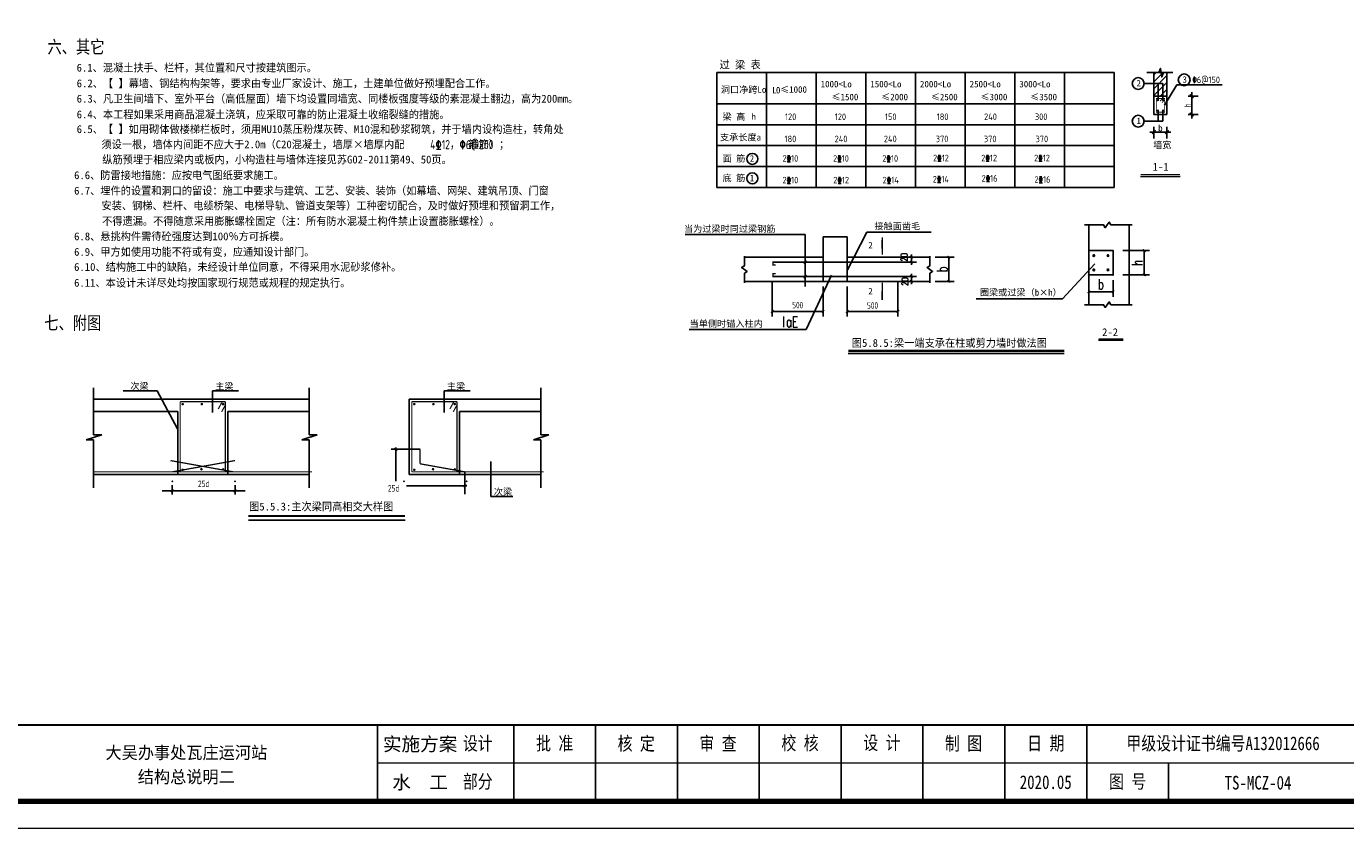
# Model space of a CAD drawing. Extents: x -312340 to 313322, y -38051 to 526488.
# Tile 3 of 11: x -219723 to -181810, y 136570 to 159638. Entities that reach past the tile are written whole.
import ezdxf
from ezdxf.enums import TextEntityAlignment as Align

# ---------------------------------------------------------------- set-up
doc = ezdxf.new("R2010")
doc.units = 0
doc.header["$LTSCALE"] = 1000
doc.header["$MEASUREMENT"] = 0
doc.layers.get('0').update_dxf_attribs({"linetype": 'CONTINUOUS'})
doc.layers.add('TQTC', color=3, linetype='CONTINUOUS')
doc.styles.add('-黑体', font='simhei.ttf', dxfattribs={"width": 0.8})
doc.styles.add('hztxt', font='txt', dxfattribs={"width": 0.7, "height": 10, "bigfont": 'hztxt.shx'})
doc.styles.add('ST', font='txt', dxfattribs={"height": 350})
doc.styles.add('TSSD_Rein', font='Tssdeng.shx', dxfattribs={"width": 0.7, "bigfont": 'hztxt.shx'})
doc.styles.add('图框', font='仿宋_GB2312.TTF', dxfattribs={"width": 0.8, "height": 4})
doc.styles.add('宋体', font='txt', dxfattribs={"width": 0.8, "height": 3.5})

# ---------------------------------------------------------------- blocks, each defined once
blk = doc.blocks.new('_ArchTick')
at = {"color": 0, "linetype": 'ByBlock', "const_width": 0.4}
blk.add_lwpolyline([(-0.5, -0.5), (0.5, 0.5)], dxfattribs=at)
blk = doc.blocks.new('_dimx')
blk.add_line((-150, 0), (150, 0))
at = {"const_width": 50}
blk.add_lwpolyline([(-70, -70), (70, 70)], dxfattribs=at)
blk = doc.blocks.new('tk')
for p, q in [((235, 19), (235, 5)), ((260, 19), (260, 5)), ((275, 19), (275, 5)), ((290, 19), (290, 5)), ((305, 19), (305, 5)), ((320, 19), (320, 5)), ((335, 19), (335, 5)), ((350, 19), (350, 5)), ((365, 19), (365, 5)), ((380, 12), (380, 5))]:
    blk.add_line(p, q)
at = {"lineweight": 0}
for p, q in [((415, 12), (235, 12)), ((420, 0), (0, 0))]:
    blk.add_line(p, q, dxfattribs=at)
at = {"lineweight": 0, "const_width": 1}
blk.add_lwpolyline([(25, 292), (415, 292), (415, 5), (25, 5)], close=True, dxfattribs=at)
at = {"lineweight": 0, "const_width": 0.4}
blk.add_lwpolyline([(415, 19), (25, 19)], dxfattribs=at)
at = {"style": '图框'}
for s, p in [('实施方案', (242.83, 15.5)), ('水  工', (242.83, 8.5))]:
    blk.add_text(s, height=2.5, dxfattribs=at).set_placement(p, align=Align.MIDDLE_CENTER)
at = {"char_height": 2.5, "attachment_point": 5, "style": '图框'}
for s, insert in [('设计', (253.4, 15.5)), ('批 准', (267.5, 15.5)), ('核 定', (282.44, 15.47)), ('审 查', (297.43, 15.47)), ('校 核', (312.47, 15.54)), ('设 计', (327.47, 15.59)), ('制 图', (342.42, 15.48)), ('日 期', (357.5, 15.5)), ('甲级设计证书编号A132012666', (390, 15.5)), ('部分', (253.4, 8.5)), ('2020.05', (357.5, 8.5)), ('图 号', (372.5, 8.5))]:
    blk.add_mtext(s, dxfattribs=dict(at, insert=insert))

msp = doc.modelspace()

# ---------------------------------------------------------------- hatches: boundary and pattern name
h = msp.add_hatch()
h.set_pattern_fill('ANSI31', color=256, scale=1126.955325, style=0)
h.set_pattern_definition([(45, (-274241.27, 152205.69), (-99.60972, 99.60972), [])])
h.paths.add_polyline_path([(-187320.2, 157630.5), (-186944.6, 157630.5), (-186944.6, 158306.7), (-187320.2, 158306.7)])

# ---------------------------------------------------------------- linework, layer by layer
for p, q in [((-199882.1, 158312.3), (-199882.1, 155006.6)), ((-199882.1, 158312.3), (-188462.2, 158312.3)), ((-198454.6, 158312.3), (-198454.6, 155006.6)), ((-197027.1, 158312.3), (-197027.1, 155006.6)), ((-195599.6, 158312.3), (-195599.6, 155006.6)), ((-194172.1, 158312.3), (-194172.1, 155006.6)), ((-192744.7, 158312.3), (-192744.7, 155006.6)), ((-191317.2, 158312.3), (-191317.2, 155006.6)), ((-189889.7, 158312.3), (-189889.7, 155006.6)), ((-189889.7, 158312.3), (-189889.7, 155006.6)), ((-188462.2, 158312.3), (-188462.2, 155006.6)), ((-188462.2, 158312.3), (-188462.2, 155006.6)), ((-187320.2, 157104.6), (-187320.2, 158306.7)), ((-187320.2, 158306.7), (-186944.6, 158306.7)), ((-186944.6, 157104.6), (-186944.6, 158306.7)), ((-187602.5, 157994), (-187063.8, 157994)), ((-187201.4, 157507.7), (-187201.4, 157994)), ((-187063.8, 157507.7), (-187063.8, 157994)), ((-187019.7, 157367.6), (-186660.9, 157953.7)), ((-186660.9, 157953.7), (-185361, 157953.7)), ((-199882.1, 157410.7), (-188462.2, 157410.7)), ((-187320.2, 157630.5), (-186944.6, 157630.5)), ((-186331, 157630.5), (-186045.3, 157630.5)), ((-186233.2, 157105.4), (-186233.2, 157629.8)), ((-187320.2, 157104.6), (-186944.6, 157104.6)), ((-187201.4, 157225.2), (-187201.4, 156911)), ((-187063.8, 157225.2), (-187063.8, 156911)), ((-186331, 157104.6), (-186045.3, 157104.6)), ((-199882.1, 156809.7), (-188462.2, 156809.7)), ((-187063.8, 156911), (-187602.5, 156911)), ((-187320.2, 156751.6), (-187320.2, 156409.7)), ((-187319.5, 156597.5), (-186945.3, 156597.5)), ((-186944.6, 156751.6), (-186944.6, 156409.7)), ((-199882.1, 156208.6), (-188462.2, 156208.6)), ((-199882.1, 155607.6), (-188462.2, 155607.6)), ((-187701.2, 155320), (-186565.2, 155320)), ((-199882.1, 155006.6), (-188462.2, 155006.6)), ((-189191, 153929.2), (-189191, 151635.8)), ((-188034.5, 153929.2), (-188034.5, 151635.8)), ((-197341.4, 153652), (-200788.8, 153652)), ((-197341.4, 152157.1), (-197341.4, 153652)), ((-196826.4, 153588.8), (-196826.4, 152305)), ((-196826.4, 153588.8), (-196134.7, 153588.8)), ((-196134.7, 153588.8), (-196134.7, 152305)), ((-196129.5, 152633.4), (-195566, 153723.1)), ((-195566, 153723.1), (-193717.3, 153723.1)), ((-189191, 153190.2), (-188493.4, 153190.2)), ((-188493.4, 153190.2), (-188493.4, 152492.6)), ((-188210.5, 153190.2), (-187445.9, 153190.2)), ((-187596.1, 153190.2), (-187596.1, 152492.6)), ((-199088.6, 153002.6), (-196826.4, 153002.6)), ((-196134.7, 153002.6), (-193759.2, 153002.6)), ((-194690.6, 153002.6), (-194140.6, 153002.6)), ((-194690.6, 152858.5), (-194140.6, 152858.5)), ((-194290.8, 153002.6), (-194290.8, 153077.7)), ((-194290.8, 153002.6), (-194290.8, 152858.5)), ((-194290.8, 152858.5), (-194290.8, 152783.4)), ((-193608.9, 153002.6), (-193062.4, 153002.6)), ((-193212.7, 153002.6), (-193212.7, 152305)), ((-189022, 152808.1), (-189948.2, 151807.2)), ((-196580.8, 152488.4), (-197309.1, 150920)), ((-194690.6, 152443.4), (-194140.6, 152443.4)), ((-194290.8, 152443.4), (-194290.8, 152518.5)), ((-194290.8, 152443.4), (-194290.8, 152305)), ((-189191, 152492.6), (-188493.4, 152492.6)), ((-188210.5, 152492.6), (-187445.9, 152492.6)), ((-199088.6, 152305), (-193759.2, 152305)), ((-198285.6, 152309.8), (-198285.6, 151292.3)), ((-196826.4, 152154.7), (-196826.4, 151292.3)), ((-196134.7, 152154.7), (-196134.7, 151292.3)), ((-194690.6, 152305), (-194140.6, 152305)), ((-194675.5, 152309.8), (-194675.5, 151292.3)), ((-194290.8, 152305), (-194290.8, 152229.9)), ((-193608.9, 152305), (-193062.4, 152305)), ((-189191, 152342.3), (-189191, 151857)), ((-188493.4, 152342.3), (-188493.4, 151857)), ((-189948.2, 151807.2), (-192428.2, 151807.2)), ((-189191, 152007.2), (-188493.4, 152007.2)), ((-198285.6, 151442.5), (-196826.4, 151442.5)), ((-194675.5, 151442.5), (-196134.7, 151442.5)), ((-197309.1, 150920), (-200676.3, 150919.9)), ((-188911.4, 150617.2), (-188200.2, 150617.2)), ((-188911.4, 150617.2), (-188200.2, 150617.2)), ((-188911.4, 150617.2), (-188200.2, 150617.2)), ((-196102.6, 150234.8), (-189894.5, 150234.8)), ((-217794.9, 149246.9), (-217794.9, 147892.5)), ((-215965, 149155.7), (-216940.3, 149155.7)), ((-215379.8, 148068.1), (-215965, 149155.7)), ((-214372, 148538.9), (-214372, 149155.7)), ((-214372, 149155.7), (-213624.2, 149155.7)), ((-211599.4, 149246.9), (-211599.4, 147892.5)), ((-207715.3, 148538.9), (-207715.3, 149155.7)), ((-207715.3, 149155.7), (-206967.6, 149155.7)), ((-204942.7, 149246.9), (-204942.7, 147892.5)), ((-217794.9, 148920.4), (-211599.4, 148920.4)), ((-208718.6, 148920.4), (-208718.6, 146756.6)), ((-208718.6, 148920.4), (-204942.7, 148920.4)), ((-217794.9, 148559.8), (-215375.3, 148559.8)), ((-215375.3, 148559.8), (-215375.3, 146756.6)), ((-213932.8, 148559.8), (-213932.8, 146756.6)), ((-213932.8, 148559.8), (-211599.4, 148559.8)), ((-207276.1, 148559.8), (-207276.1, 146756.6)), ((-207276.1, 148559.8), (-204942.7, 148559.8)), ((-217559.3, 147892.5), (-218002.3, 147745)), ((-217794.9, 147892.5), (-217559.3, 147892.5)), ((-211363.8, 147892.5), (-211806.8, 147745)), ((-211599.4, 147892.5), (-211363.8, 147892.5)), ((-204707.1, 147892.5), (-205150.1, 147745)), ((-204942.7, 147892.5), (-204707.1, 147892.5)), ((-218002.3, 147745), (-217794.9, 147745)), ((-217794.9, 147745), (-217794.9, 146373.9)), ((-211806.8, 147745), (-211599.4, 147745)), ((-211599.4, 147745), (-211599.4, 146373.9)), ((-209105.6, 147524.5), (-209105.6, 146559.2)), ((-205150.1, 147745), (-204942.7, 147745)), ((-204942.7, 147745), (-204942.7, 146373.9)), ((-208408.1, 147479.4), (-209243.7, 147479.4)), ((-206371.9, 146123.8), (-206371.9, 147122.8)), ((-217794.9, 146756.6), (-211599.4, 146756.6)), ((-208718.6, 146756.6), (-204942.7, 146756.6)), ((-207120.5, 146828.8), (-207120.5, 146186.3)), ((-215530.9, 146444.6), (-215530.9, 146173.3)), ((-213726.4, 146444.6), (-213726.4, 146173.3)), ((-208803.9, 146426.4), (-207065, 146426.4)), ((-207120.5, 146588.5), (-207120.5, 146317.1)), ((-215819.4, 146282.5), (-213437.9, 146282.5)), ((-206371.9, 146123.8), (-205745.6, 146123.8)), ((-213340.8, 145439.1), (-208842, 145439.1))]:
    msp.add_line(p, q)
for points in [[(-186773.2, 158306.7), (-187048.4, 158306.7), (-187095.9, 158186.3), (-187130.8, 158428.9), (-187173.7, 158306.7), (-187525.3, 158306.7)], [(-187941, 153929.2), (-188553.8, 153929.2), (-188601, 154008.8), (-188658.6, 153929.2), (-188716.2, 153849.5), (-188763.4, 153929.2), (-189311, 153929.2)], [(-195124.3, 153250.6), (-195124.3, 153494.5)], [(-199088.6, 152263.3), (-199088.6, 152541.1), (-199009, 152588.3), (-199088.6, 152645.9), (-199168.3, 152703.5), (-199088.6, 152750.7), (-199088.6, 153025.6)], [(-198268.9, 152858.5), (-194692.2, 152858.5)], [(-197299.4, 152900.6), (-197383.5, 152816.5)], [(-193759.2, 152263.3), (-193759.2, 152541.1), (-193679.5, 152588.3), (-193759.2, 152645.9), (-193838.8, 152703.5), (-193759.2, 152750.7), (-193759.2, 153025.6)], [(-198268.9, 152443.4), (-194692.2, 152443.4)], [(-197299.4, 152485.5), (-197383.5, 152401.3)], [(-195124.3, 152016.3), (-195124.3, 151772.4)], [(-187941, 151635.8), (-188553.8, 151635.8), (-188601, 151715.5), (-188658.6, 151635.8), (-188716.2, 151556.2), (-188763.4, 151635.8), (-189311, 151635.8)]]:
    msp.add_lwpolyline(points)
at = {"const_width": 22.5}
msp.add_lwpolyline([(-187252.6, 157172.2), (-187252.6, 157562.9), (-187012.2, 157562.9), (-187012.2, 157172.2)], close=True, dxfattribs=at)
for points, const_width in [([(-187224, 157515.2, 1), (-187193.9, 157515.2, 1)], 30.1), ([(-187071.3, 157515.2, 1), (-187041.3, 157515.2, 1)], 30.1), ([(-187224, 157217.7, 1), (-187193.9, 157217.7, 1)], 30.1), ([(-187071.3, 157217.7, 1), (-187041.3, 157217.7, 1)], 30.1), ([(-189061.5, 153056.8, 1), (-189025.5, 153056.8, 1)], 36.1), ([(-188660.4, 153056.8, 1), (-188624.4, 153056.8, 1)], 36.1), ([(-189065.3, 152640.2, 1), (-189029.2, 152640.2, 1)], 36.1), ([(-188660.4, 152635, 1), (-188624.4, 152635, 1)], 36.1), ([(-215249.9, 148776.1, 1), (-215213.9, 148776.1, 1)], 36.1), ([(-214700.8, 148776.1, 1), (-214664.7, 148776.1, 1)], 36.1), ([(-214086, 148776.1, 1), (-214050, 148776.1, 1)], 36.1), ([(-208593.3, 148776.1, 1), (-208557.2, 148776.1, 1)], 36.1), ([(-208044.1, 148776.1, 1), (-208008.1, 148776.1, 1)], 36.1), ([(-207429.4, 148776.1, 1), (-207393.3, 148776.1, 1)], 36.1), ([(-215249.9, 146888.7, 1), (-215213.9, 146888.7, 1)], 36.1), ([(-214711.1, 146903.5, 1), (-214675, 146903.5, 1)], 36.1), ([(-214086, 146899, 1), (-214050, 146899, 1)], 36.1), ([(-208593.3, 146888.7, 1), (-208557.2, 146888.7, 1)], 36.1), ([(-208054.4, 146903.5, 1), (-208018.3, 146903.5, 1)], 36.1), ([(-207429.4, 146899, 1), (-207393.3, 146899, 1)], 36.1)]:
    msp.add_lwpolyline(points, format="xyb", close=True, dxfattribs=dict(const_width=const_width))
for points, const_width in [([(-187143.5, 157488.1), (-187063.8, 157567.8)], 22.5), ([(-187087.8, 157440.2), (-187008.1, 157519.9)], 22.5), ([(-187701.2, 155381.2), (-186565.2, 155381.2)], 30.1), ([(-195124.3, 153076.8), (-195124.3, 153573.9)], 37.6), ([(-194696.9, 152860.8), (-198268.9, 152858.5), (-198268.9, 152774.1), (-198191.3, 152774.1)], 37.6), ([(-194696.9, 152441.6), (-198268.9, 152443.8), (-198268.9, 152528.2), (-198191.3, 152528.2)], 37.6), ([(-195124.3, 151772.4), (-195124.3, 152269.5)], 37.6), ([(-188911.7, 150656.4), (-188200.3, 150656.4)], 30.1), ([(-196102.6, 150307.5), (-189894.5, 150307.5)], 62.5), ([(-215303.2, 148848.3), (-215303.2, 146828.8)], 36.1), ([(-215303.2, 148848.3), (-214004.9, 148848.3)], 36.1), ([(-214098.3, 148837.4), (-214210.7, 148633.4)], 32.5), ([(-213999.6, 148759.9), (-214112, 148555.9)], 32.5), ([(-214004.9, 148848.3), (-214004.9, 146828.8)], 36.1), ([(-208646.5, 148848.3), (-208646.5, 146828.8)], 36.1), ([(-208646.5, 148848.3), (-207348.2, 148848.3)], 36.1), ([(-207441.7, 148837.4), (-207554.1, 148633.4)], 32.5), ([(-207342.9, 148759.9), (-207455.3, 148555.9)], 32.5), ([(-207348.2, 148848.3), (-207348.2, 146828.8)], 36.1), ([(-208408.1, 147060.1), (-208408.1, 147479.4)], 36.1), ([(-213777.1, 146828.8), (-215581.7, 147153)], 36.1), ([(-215530.9, 146828.8), (-213726.4, 147153)], 36.1), ([(-217794.9, 146828.8), (-215303.2, 146828.8)], 36.1), ([(-215303.2, 146828.8), (-214004.9, 146828.8)], 36.1), ([(-211513.1, 146828.8), (-214004.9, 146828.8)], 36.1), ([(-208646.5, 146828.8), (-207348.2, 146828.8)], 36.1), ([(-207120.5, 146828.8), (-208408.1, 147060.1)], 36.1), ([(-204856.5, 146828.8), (-207348.2, 146828.8)], 36.1), ([(-213340.8, 145561.3), (-208842, 145561.3)], 62.5)]:
    msp.add_lwpolyline(points, dxfattribs=dict(const_width=const_width))
for points in [[(-189071, 153046.1, 1), (-189022.9, 153046.1, 1)], [(-188613.5, 153046.1, -1), (-188661.5, 153046.1, -1)], [(-189071, 152636.7, -1), (-189022.9, 152636.7, -1)], [(-188613.5, 152636.7, 1), (-188661.5, 152636.7, 1)]]:
    msp.add_lwpolyline(points, format="xyb", close=True)
for centre, radius in [((-187771.5, 157994), 169), ((-186448.9, 158100.6), 169), ((-187771.5, 156911), 169), ((-198861.5, 155828.3), 157.8), ((-198861.5, 155267.3), 157.8)]:
    msp.add_circle(centre, radius)
for p in [(-188493.4, 153190.2), (-194290.8, 152858.5), (-193759.2, 153002.6), (-189191, 152492.6), (-188493.4, 152492.6), (-188493.4, 152492.6), (-187596.1, 152492.6), (-196826.4, 152305), (-196134.7, 152305), (-194290.8, 152305), (-193759.2, 152305), (-193212.7, 152305), (-188493.4, 152007.2), (-196826.4, 151442.5), (-196134.7, 151442.5), (-215530.9, 146553.9), (-213726.4, 146553.9), (-208874.2, 146553.9), (-207069.7, 146553.9), (-213726.4, 146282.5)]:
    msp.add_point(p)

# ---------------------------------------------------------------- block references
for name, p, xscale, yscale, zscale in [('tk', (-246483.7, 136570.4), 156.8000000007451, 156.7999999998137, 156.8000000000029), ('_dimx', (-186944.6, 156597.5), 0.7513035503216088, 0.7513035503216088, 0.7513035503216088), ('_ArchTick', (-188493.4, 152007.2), 75.13035501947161, 75.13035501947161, 75.13035501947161), ('_ArchTick', (-196826.4, 151442.5), 75.13035501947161, 75.13035501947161, 75.13035501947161), ('_ArchTick', (-194675.5, 151442.5), 75.13035501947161, 75.13035501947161, 75.13035501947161)]:
    msp.add_blockref(name, p, dxfattribs=dict(xscale=xscale, yscale=yscale, zscale=zscale))
for name, p, xscale, yscale, zscale, rotation in [('_dimx', (-186233.2, 157630.5), 0.7513035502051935, 0.7513035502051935, 0.7513035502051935, 90), ('_dimx', (-186233.2, 157104.6), 0.7513035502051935, 0.7513035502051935, 0.7513035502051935, 270), ('_dimx', (-187320.2, 156597.5), 0.7513035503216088, 0.7513035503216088, 0.7513035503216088, 180), ('_ArchTick', (-187596.1, 153190.2), 75.13035501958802, 75.13035501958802, 75.13035501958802, 90), ('_ArchTick', (-197341.4, 152858.5), 75.13035501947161, 75.13035501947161, 75.13035501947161, 180), ('_ArchTick', (-194290.8, 153002.6), 75.13035501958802, 75.13035501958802, 75.13035501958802, 270), ('_ArchTick', (-194290.8, 152858.5), 75.13035501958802, 75.13035501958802, 75.13035501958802, 90), ('_ArchTick', (-193212.7, 153002.6), 75.13035501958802, 75.13035501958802, 75.13035501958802, 90), ('_ArchTick', (-197341.4, 152443.4), 75.13035501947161, 75.13035501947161, 75.13035501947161, 180), ('_ArchTick', (-194290.8, 152443.4), 75.13035501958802, 75.13035501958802, 75.13035501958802, 270), ('_ArchTick', (-187596.1, 152492.6), 75.13035501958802, 75.13035501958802, 75.13035501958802, 270), ('_ArchTick', (-194290.8, 152305), 75.13035501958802, 75.13035501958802, 75.13035501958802, 90), ('_ArchTick', (-193212.7, 152305), 75.13035501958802, 75.13035501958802, 75.13035501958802, 270), ('_ArchTick', (-189191, 152007.2), 75.13035501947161, 75.13035501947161, 75.13035501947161, 180), ('_ArchTick', (-198285.6, 151442.5), 75.13035501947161, 75.13035501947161, 75.13035501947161, 180), ('_ArchTick', (-196134.7, 151442.5), 75.13035501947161, 75.13035501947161, 75.13035501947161, 180), ('_ArchTick', (-209105.6, 147479.4), 75.13035501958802, 75.13035501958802, 75.13035501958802, 90), ('_ArchTick', (-207120.5, 146426.4), 75.13035501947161, 75.13035501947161, 75.13035501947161, 180), ('_ArchTick', (-215530.9, 146282.5), 75.13035501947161, 75.13035501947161, 75.13035501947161, 180), ('_ArchTick', (-213726.4, 146282.5), 75.13035501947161, 75.13035501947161, 75.13035501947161, 180)]:
    msp.add_blockref(name, p, dxfattribs=dict(xscale=xscale, yscale=yscale, zscale=zscale, rotation=rotation))

# ---------------------------------------------------------------- texts
for s, height, style, width, p in [('六、其它', 375.65, '-黑体', 0.8, (-219118, 158860.4)), ('180', 187.83, 'TSSD_Rein', 0.8, (-197933.8, 156307.3)), ('240', 187.83, 'TSSD_Rein', 0.8, (-196494.8, 156307.3)), ('240', 187.83, 'TSSD_Rein', 0.8, (-195080.1, 156307.3)), ('370', 187.83, 'TSSD_Rein', 0.8, (-193588.7, 156307.3)), ('370', 187.83, 'TSSD_Rein', 0.8, (-192206.3, 156307.3)), ('370', 187.83, 'TSSD_Rein', 0.8, (-190721.3, 156307.3)), ('2%%13210', 187.83, 'TSSD_Rein', 0.8, (-197992.8, 155746.2)), ('2%%13210', 187.83, 'TSSD_Rein', 0.8, (-196539.3, 155746.2)), ('2%%13210', 187.83, 'TSSD_Rein', 0.8, (-195123.6, 155746.2)), ('2%%13212', 187.83, 'TSSD_Rein', 0.8, (-193666.1, 155758.5)), ('2%%13212', 187.83, 'TSSD_Rein', 0.8, (-192280.6, 155758.5)), ('2%%13212', 187.83, 'TSSD_Rein', 0.8, (-190762.1, 155758.5)), ('2%%13210', 187.83, 'TSSD_Rein', 0.8, (-197992.8, 155124.4)), ('2%%13212', 187.83, 'TSSD_Rein', 0.8, (-196534.3, 155124.4)), ('2%%13214', 187.83, 'TSSD_Rein', 0.8, (-195115.4, 155124.4)), ('2%%13214', 187.83, 'TSSD_Rein', 0.8, (-193674.7, 155148.4)), ('2%%13216', 187.83, 'TSSD_Rein', 0.8, (-192273.4, 155172.5)), ('2%%13216', 187.83, 'TSSD_Rein', 0.8, (-190752.6, 155142.4)), ('七、附图', 375.65, '-黑体', 0.8, (-219210.3, 150922.7)), ('l', 300.5, 'hztxt', 0.7, (-198001.7, 150993.2)), ('aE', 300.52, 'hztxt', 0.7, (-197890.6, 150990.6))]:
    msp.add_text(s, height=height, dxfattribs=dict(style=style, width=width)).set_placement(p)
at = {"style": 'ST'}
for s, height, p in [('6.1、混凝土扶手、栏杆，其位置和尺寸按建筑图示。', 225.391, (-218279.2, 158336.6)), ('过 梁 表', 225.39, (-199803, 158422.5)), ('6.2、【 】幕墙、钢结构构架等，要求由专业厂家设计、施工，土建单位做好预埋配合工作。', 225.391, (-218276.6, 157886.3)), ('2', 187.8, (-187819.7, 157909.2)), ('3', 187.8, (-186497.1, 158015.8)), ('洞口净跨Lo', 187.83, (-199765.3, 157727)), ('L', 187.8, (-198287.7, 157710)), ('0', 187.8, (-198181.7, 157710)), ('≤1000', 187.83, (-198057.2, 157728.4)), ('1000<Lo', 187.83, (-196896.5, 157883.8)), ('1500<Lo', 187.83, (-195469, 157883.8)), ('2000<Lo', 187.83, (-194041.6, 157883.8)), ('2500<Lo', 187.83, (-192614.1, 157883.8)), ('3000<Lo', 187.83, (-191186.6, 157883.8)), ('6.3、凡卫生间墙下、室外平台（高低屋面）墙下均设置同墙宽、同楼板强度等级的素混凝土翻边，高为200mm。', 225.391, (-218277.1, 157445.1)), ('≤1500', 187.83, (-196579.9, 157513.5)), ('≤2000', 187.83, (-195152.4, 157513.5)), ('≤2500', 187.83, (-193725, 157513.5)), ('≤3000', 187.83, (-192297.5, 157513.5)), ('≤3500', 187.83, (-190870, 157513.5)), ('6.4、本工程如果采用商品混凝土浇筑，应采取可靠的防止混凝土收缩裂缝的措施。', 225.391, (-218276.6, 156992.3)), ('梁 高', 187.83, (-199715.9, 156946.2)), ('h', 187.8, (-198887.4, 156951.5)), ('1', 187.8, (-187819.7, 156826.1)), ('6.5、【 】如用砌体做楼梯栏板时，须用MU10蒸压粉煤灰砖、M10混和砂浆砌筑，并于墙内设构造柱，转角处', 225.391, (-218276.6, 156569.9)), ('须设一根，墙体内间距不应大于2.0m（C20混凝土，墙厚×墙厚内配            箍筋）；', 225.391, (-217565.3, 156131.5)), ('支承长度a', 187.83, (-199789.2, 156353.9)), ('墙宽', 187.83, (-187340.5, 156134.8)), ('纵筋预埋于相应梁内或板内，小构造柱与墙体连接见苏G02-2011第49、50页。', 225.391, (-217541.4, 155696.7)), ('面 筋 2', 187.83, (-199715.9, 155744.1)), ('6.6、防雷接地措施：应按电气图纸要求施工。', 225.391, (-218351.5, 155245.5)), ('1-1', 225.39, (-187355.8, 155486.3)), ('底 筋 1', 187.83, (-199715.9, 155183.1)), ('6.7、埋件的设置和洞口的留设：施工中要求与建筑、工艺、安装、装饰（如幕墙、网架、建筑吊顶、门窗', 225.391, (-218351.5, 154799.9)), ('安装、钢梯、栏杆、电缆桥架、电梯导轨、管道支架等）工种密切配合，及时做好预埋和预留洞工作，', 225.391, (-217565.3, 154371.8)), ('不得遗漏。不得随意采用膨胀螺栓固定（注：所有防水混凝土构件禁止设置膨胀螺栓）。', 225.391, (-217546.4, 153925.8)), ('当为过梁时同过梁钢筋', 187.83, (-200823.7, 153723.4)), ('接触面凿毛', 187.83, (-195352.1, 153798.9)), ('6.8、悬挑构件需待砼强度达到100％方可拆模。', 225.391, (-218351.5, 153486.9)), ('6.9、甲方如使用功能不符或有变，应通知设计部门。', 225.391, (-218351.5, 153041.6)), ('2', 187.8, (-195525, 153254.2)), ('6.10、结构施工中的缺陷，未经设计单位同意，不得采用水泥砂浆修补。', 225.391, (-218351.5, 152608.4)), ('6.11、本设计未详尽处均按国家现行规范或规程的规定执行。', 225.391, (-218351.5, 152152)), ('2', 187.8, (-195525, 151932.1)), ('圈梁或过梁（b×h）', 187.83, (-192321.1, 151893.2)), ('当单侧时锚入柱内', 187.83, (-200663.8, 150995.7)), ('图5.8.5:梁一端支承在柱或剪力墙时做法图', 225.391, (-196002, 150422.5)), ('次梁', 187.83, (-216736.7, 149204.4)), ('主梁', 187.83, (-214296.1, 149193.7)), ('主梁', 187.83, (-207639.5, 149193.7)), ('次梁', 187.83, (-206288.1, 146160.5)), ('图5.5.3:主次梁同高相交大样图', 225.391, (-213322.4, 145718.7))]:
    msp.add_text(s, height=height, dxfattribs=at).set_placement(p)
at = {"color": 3, "style": 'TSSD_Rein', "width": 0.8}
for s, height, p in [('%%1306@150', 187.83, (-186215.2, 158006.3)), ('120', 187.83, (-197921.8, 156945.3)), ('120', 187.83, (-196491.4, 156945.3)), ('150', 187.83, (-195048.9, 156945.3)), ('180', 187.83, (-193560.7, 156945.3)), ('240', 187.83, (-192200.1, 156945.3)), ('300', 187.83, (-190739.2, 156945.3)), ('4%%13112，%%1306@200', 262.956, (-208117.1, 156106.9))]:
    msp.add_text(s, height=height, dxfattribs=at).set_placement(p)
at = {"style": 'ST'}
msp.add_text('2-2', height=225.39, dxfattribs=at).set_placement((-188580, 150732), align=Align.CENTER)
at = {"color": 3, "insert": (-186347, 157367.6), "char_height": 187.83, "attachment_point": 5, "rotation": 90, "style": 'TSSD_Rein'}
msp.add_mtext('\\A1;h', dxfattribs=at)
at = {"attachment_point": 5}
for s, insert, char_height, style in [('\\A1;b', (-187132.4, 156711.3), 187.83, 'ST'), ('\\A1;b', (-188842.2, 152223.1), 300.52, 'hztxt'), ('\\A1;500', (-197556, 151622.2), 187.83, 'TSSD_Rein'), ('\\A1;500', (-195405.1, 151612.6), 187.83, 'TSSD_Rein'), ('\\A1;25d', (-214628.6, 146484.6), 187.83, 'TSSD_Rein'), ('\\A1;25d', (-209169.3, 146357), 187.83, 'TSSD_Rein'), ('TS-MCZ-04', (-184326.7, 137888), 392, '宋体')]:
    msp.add_mtext(s, dxfattribs=dict(at, insert=insert, char_height=char_height, style=style))
at = {"attachment_point": 5, "rotation": 90, "style": 'hztxt'}
for s, insert, char_height in [('20', (-194496.4, 152998.5), 187.83), ('\\A1;h', (-187800, 152841.4), 300.52), ('\\A1;20', (-194471.7, 152300.1), 187.83), ('\\A1;b', (-193403.2, 152653.8), 300.52)]:
    msp.add_mtext(s, dxfattribs=dict(at, insert=insert, char_height=char_height))
at = {"layer": 'TQTC', "style": 'ST'}
for s, p in [('大吴办事处瓦庄运河站', (-215126, 138757)), ('结构总说明二', (-215127.8, 138059.7))]:
    msp.add_text(s, height=357.5, dxfattribs=at).set_placement(p, align=Align.MIDDLE_CENTER)

doc.saveas('drawing.dxf')
